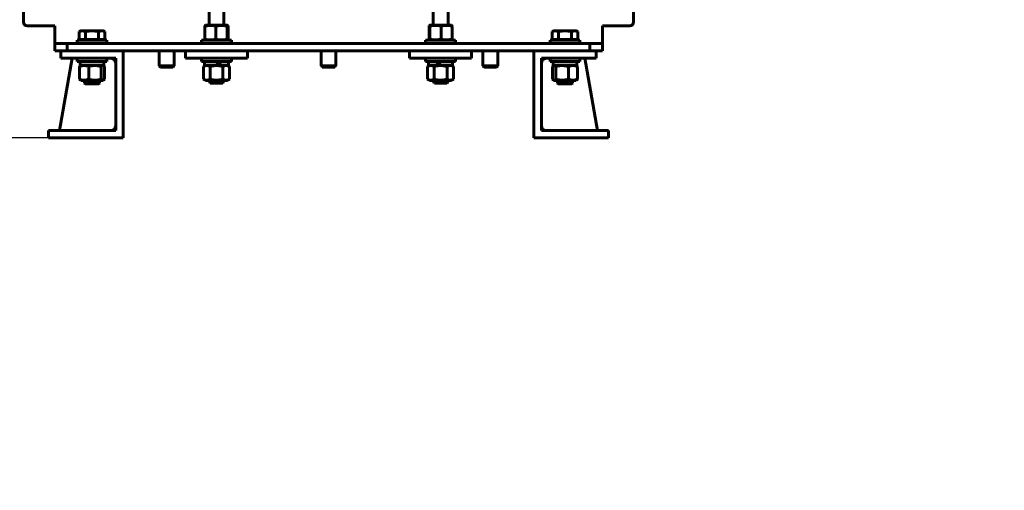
# Model space of a CAD drawing. Header units: millimetres. Extents: x 0 to 297, y 0 to 420.
# Tile 2 of 16: x 99 to 297, y 0 to 95. Entities that reach past the tile are written whole.
import ezdxf

# ---------------------------------------------------------------- set-up
doc = ezdxf.new("R2010")
doc.units = ezdxf.units.MM
doc.linetypes.add('K5LT_BASIC', pattern=[0])
doc.linetypes.add('K5LT_THIN', pattern=[0])
doc.layers.add('Системный слой', color=7, linetype='Continuous')
doc.styles.add('KDIMTEXTSTYLE', font='GOST_AU.SHX', dxfattribs={"width": 0.96, "oblique": 15, "height": 5})
doc.dimstyles.new('KDIMSTYLE (0.25)', dxfattribs={"dimtxt": 5, "dimasz": 1, "dimexe": 2, "dimexo": 0, "dimgap": 1, "dimtad": 1, "dimlfac": 4, "dimtxsty": 'KDIMTEXTSTYLE', "dimsah": 1, "dimcen": 0, "dimdle": 1, "dimadec": 0, "dimazin": 0, "dimtfac": 0.667, "dimtmove": 0, "dimatfit": 3, "dimfxl": 1, "dimtvp": 1, "dimtolj": 1, "dimtzin": 0, "dimarcsym": 0})

# ---------------------------------------------------------------- blocks, each defined once
blk = doc.blocks.new('U22')
at = {"layer": 'Системный слой', "color": 150, "linetype": 'K5LT_BASIC', "lineweight": 60, "true_color": 0x0080ff}
for p, q in [((137.27, 182.85), (137.27, 200.76)), ((137.27, 93.44), (137.27, 181.35)), ((137.27, 82.01), (137.27, 82.31))]:
    blk.add_line(p, q, dxfattribs=at)
blk = doc.blocks.new('U23')
at = {"layer": 'Системный слой', "color": 150, "linetype": 'K5LT_BASIC', "lineweight": 60, "true_color": 0x0080ff}
for p, q in [((140.27, 182.85), (140.27, 200.76)), ((140.27, 93.44), (140.27, 181.35)), ((140.27, 82.01), (140.27, 82.31))]:
    blk.add_line(p, q, dxfattribs=at)
blk = doc.blocks.new('U24')
at = {"layer": 'Системный слой', "color": 150, "linetype": 'K5LT_BASIC', "lineweight": 60, "true_color": 0x0080ff}
for p, q in [((139.19, 85.36), (136.38, 85.36)), ((141.15, 85.36), (139.62, 85.36))]:
    blk.add_line(p, q, dxfattribs=at)
blk = doc.blocks.new('U31')
at = {"layer": 'Системный слой', "color": 150, "linetype": 'K5LT_BASIC', "lineweight": 60, "true_color": 0x0080ff}
for p, q in [((206.26, 85.11), (206.32, 85.17)), ((206.32, 85.17), (206.38, 85.22)), ((206.38, 85.22), (206.44, 85.26)), ((206.44, 85.26), (206.6, 85.31)), ((206.6, 85.31), (206.76, 85.25)), ((206.76, 85.25), (206.93, 85.11)), ((206.93, 85.11), (206.93, 85.11))]:
    blk.add_line(p, q, dxfattribs=at)
blk = doc.blocks.new('U32')
at = {"layer": 'Системный слой', "color": 150, "linetype": 'K5LT_BASIC', "lineweight": 60, "true_color": 0x0080ff}
for p, q in [((206.3, 82.52), (206.26, 82.57)), ((206.36, 82.46), (206.3, 82.52)), ((206.39, 82.44), (206.36, 82.46)), ((206.41, 82.43), (206.39, 82.44)), ((206.42, 82.43), (206.41, 82.43)), ((206.42, 82.42), (206.42, 82.43)), ((206.44, 82.41), (206.42, 82.42)), ((206.42, 82.42), (206.42, 82.42)), ((206.46, 82.4), (206.44, 82.41)), ((206.48, 82.39), (206.46, 82.4)), ((206.5, 82.38), (206.48, 82.39)), ((206.51, 82.38), (206.5, 82.38)), ((206.5, 82.38), (206.5, 82.38)), ((206.55, 82.37), (206.51, 82.38)), ((206.51, 82.38), (206.51, 82.38)), ((206.51, 82.38), (206.51, 82.38)), ((206.57, 82.37), (206.55, 82.37)), ((206.58, 82.37), (206.57, 82.37)), ((206.59, 82.37), (206.58, 82.37)), ((206.66, 82.37), (206.59, 82.37)), ((206.59, 82.37), (206.59, 82.37)), ((206.71, 82.39), (206.66, 82.37)), ((206.74, 82.41), (206.71, 82.39)), ((206.75, 82.41), (206.74, 82.41)), ((206.76, 82.42), (206.75, 82.41)), ((206.77, 82.42), (206.76, 82.42)), ((206.76, 82.42), (206.76, 82.42)), ((206.93, 82.57), (206.77, 82.42))]:
    blk.add_line(p, q, dxfattribs=at)
blk = doc.blocks.new('U33')
at = {"layer": 'Системный слой', "color": 150, "linetype": 'K5LT_BASIC', "lineweight": 60, "true_color": 0x0080ff}
for p, q in [((181.45, 93.18), (181.47, 93.28)), ((181.47, 93.28), (181.49, 93.35)), ((181.49, 93.35), (181.51, 93.38)), ((181.51, 93.38), (181.52, 93.38)), ((181.52, 93.38), (181.55, 93.35)), ((181.55, 93.35), (181.58, 93.26)), ((181.58, 93.26), (181.59, 93.18))]:
    blk.add_line(p, q, dxfattribs=at)
blk = doc.blocks.new('U34')
at = {"layer": 'Системный слой', "color": 150, "linetype": 'K5LT_BASIC', "lineweight": 60, "true_color": 0x0080ff}
for p, q in [((181.46, 90.6), (181.45, 90.64)), ((181.48, 90.51), (181.46, 90.6)), ((181.5, 90.46), (181.48, 90.51)), ((181.51, 90.44), (181.5, 90.46)), ((181.54, 90.46), (181.51, 90.44)), ((181.57, 90.53), (181.54, 90.46)), ((181.59, 90.64), (181.57, 90.53))]:
    blk.add_line(p, q, dxfattribs=at)
blk = doc.blocks.new('U40')
at = {"layer": 'Системный слой', "color": 150, "linetype": 'K5LT_BASIC', "lineweight": 60, "true_color": 0x0080ff}
for p, q in [((207.27, 81.79), (208.77, 81.79)), ((208.77, 81.79), (210.27, 81.79))]:
    blk.add_line(p, q, dxfattribs=at)
blk = doc.blocks.new('U41')
at = {"layer": 'Системный слой', "color": 150, "linetype": 'K5LT_BASIC', "lineweight": 60, "true_color": 0x0080ff}
for p, q in [((208.77, 81.64), (207.42, 81.64)), ((210.12, 81.64), (208.77, 81.64))]:
    blk.add_line(p, q, dxfattribs=at)
blk = doc.blocks.new('U45')
at = {"layer": 'Системный слой', "color": 150, "linetype": 'K5LT_BASIC', "lineweight": 60, "true_color": 0x0080ff}
for p, q in [((115.29, 82.31), (111.61, 82.31)), ((115.92, 82.31), (115.29, 82.31))]:
    blk.add_line(p, q, dxfattribs=at)
blk = doc.blocks.new('U46')
at = {"layer": 'Системный слой', "color": 150, "linetype": 'K5LT_BASIC', "lineweight": 60, "true_color": 0x0080ff}
for p, q in [((115.6, 82.56), (115.6, 82.57)), ((115.77, 82.42), (115.6, 82.56)), ((115.93, 82.37), (115.77, 82.42)), ((116.1, 82.41), (115.93, 82.37)), ((116.16, 82.45), (116.1, 82.41)), ((116.22, 82.51), (116.16, 82.45)), ((116.28, 82.57), (116.22, 82.51))]:
    blk.add_line(p, q, dxfattribs=at)
blk = doc.blocks.new('U47')
at = {"layer": 'Системный слой', "color": 150, "linetype": 'K5LT_BASIC', "lineweight": 60, "true_color": 0x0080ff}
for p, q in [((115.6, 85.11), (115.76, 85.25)), ((115.76, 85.25), (115.77, 85.26)), ((115.77, 85.26), (115.77, 85.26)), ((115.77, 85.26), (115.78, 85.26)), ((115.78, 85.26), (115.79, 85.27)), ((115.79, 85.27), (115.82, 85.28)), ((115.82, 85.28), (115.88, 85.3)), ((115.88, 85.3), (115.94, 85.31)), ((115.94, 85.31), (115.94, 85.31)), ((115.94, 85.31), (115.95, 85.31)), ((115.95, 85.31), (115.96, 85.31)), ((115.96, 85.31), (115.98, 85.31)), ((115.98, 85.31), (116.02, 85.3)), ((116.02, 85.3), (116.02, 85.29)), ((116.02, 85.29), (116.03, 85.29)), ((116.03, 85.29), (116.03, 85.29)), ((116.03, 85.29), (116.04, 85.29)), ((116.04, 85.29), (116.05, 85.29)), ((116.05, 85.29), (116.07, 85.27)), ((116.07, 85.27), (116.1, 85.26)), ((116.1, 85.26), (116.11, 85.25)), ((116.11, 85.25), (116.11, 85.25)), ((116.11, 85.25), (116.12, 85.25)), ((116.12, 85.25), (116.12, 85.25)), ((116.12, 85.25), (116.14, 85.23)), ((116.14, 85.23), (116.17, 85.21)), ((116.17, 85.21), (116.23, 85.16)), ((116.23, 85.16), (116.28, 85.11))]:
    blk.add_line(p, q, dxfattribs=at)
blk = doc.blocks.new('U60')
at = {"layer": 'Системный слой', "color": 150, "linetype": 'K5LT_BASIC', "lineweight": 60, "true_color": 0x0080ff}
for p, q in [((181.38, 85.36), (183.34, 85.36)), ((183.79, 85.36), (186.15, 85.36))]:
    blk.add_line(p, q, dxfattribs=at)
blk = doc.blocks.new('U101')
at = {"layer": 'Системный слой', "color": 150, "linetype": 'K5LT_BASIC', "lineweight": 60, "true_color": 0x0080ff}
for p, q in [((182.27, 200.76), (182.27, 182.85)), ((182.27, 181.35), (182.27, 179.24)), ((182.27, 177.7), (182.27, 93.44)), ((182.27, 82.31), (182.27, 82.01))]:
    blk.add_line(p, q, dxfattribs=at)
blk = doc.blocks.new('U102')
at = {"layer": 'Системный слой', "color": 150, "linetype": 'K5LT_BASIC', "lineweight": 60, "true_color": 0x0080ff}
for p, q in [((185.27, 200.76), (185.27, 182.85)), ((185.27, 181.35), (185.27, 179.14)), ((185.27, 177.64), (185.27, 93.44)), ((185.27, 82.31), (185.27, 82.01))]:
    blk.add_line(p, q, dxfattribs=at)
blk = doc.blocks.new('U103')
at = {"layer": 'Системный слой', "color": 150, "linetype": 'K5LT_BASIC', "lineweight": 60, "true_color": 0x0080ff}
for p, q in [((183.71, 81.76), (182.52, 81.76)), ((185.02, 81.76), (183.71, 81.76))]:
    blk.add_line(p, q, dxfattribs=at)
blk = doc.blocks.new('U104')
at = {"layer": 'Системный слой', "color": 150, "linetype": 'K5LT_BASIC', "lineweight": 60, "true_color": 0x0080ff}
for p, q in [((140.96, 90.57), (140.94, 90.64)), ((140.98, 90.48), (140.96, 90.57)), ((141.01, 90.44), (140.98, 90.48)), ((141.02, 90.44), (141.01, 90.44)), ((141.04, 90.48), (141.02, 90.44)), ((141.06, 90.54), (141.04, 90.48)), ((141.08, 90.64), (141.06, 90.54))]:
    blk.add_line(p, q, dxfattribs=at)
blk = doc.blocks.new('U105')
at = {"layer": 'Системный слой', "color": 150, "linetype": 'K5LT_BASIC', "lineweight": 60, "true_color": 0x0080ff}
for p, q in [((136.61, 93.44), (140.57, 93.44)), ((140.57, 93.44), (140.92, 93.44))]:
    blk.add_line(p, q, dxfattribs=at)
blk = doc.blocks.new('U106')
at = {"layer": 'Системный слой', "color": 150, "linetype": 'K5LT_BASIC', "lineweight": 60, "true_color": 0x0080ff}
for p, q in [((140.94, 93.18), (140.97, 93.3)), ((140.97, 93.3), (140.99, 93.37)), ((140.99, 93.37), (141.02, 93.38)), ((141.02, 93.38), (141.03, 93.37)), ((141.03, 93.37), (141.05, 93.31)), ((141.05, 93.31), (141.08, 93.22)), ((141.08, 93.22), (141.08, 93.18))]:
    blk.add_line(p, q, dxfattribs=at)
blk = doc.blocks.new('KDIMARROW_01')
at = {"layer": 'Системный слой'}
blk.add_hatch(color=0, dxfattribs=at).paths.add_polyline_path([(-5, -0.66), (0, 0), (-5, 0.66), (-4.5, 0)])
at = {"layer": 'Системный слой', "color": 0, "linetype": 'K5LT_THIN', "lineweight": 18}
for p, q in [((-4.5, 0), (-5, 0.66)), ((-5, 0.66), (0, 0)), ((0, 0), (-5, -0.66)), ((-5, -0.66), (-4.5, 0)), ((0, 0), (-1, 0))]:
    blk.add_line(p, q, dxfattribs=at)

msp = doc.modelspace()

# ---------------------------------------------------------------- linework, layer by layer
at = {"layer": 'Системный слой', "color": 150, "linetype": 'K5LT_BASIC', "lineweight": 60, "true_color": 0x0080ff}
for p, q in [((100.0158, 94.0128), (100.0158, 105.0128)), ((222.5158, 105.0128), (222.5158, 94.0128)), ((100.7658, 93.2628), (106.2658, 93.2628)), ((106.2658, 90.0128), (106.2658, 93.2628)), ((136.4477, 93.1827), (136.4477, 90.6429)), ((136.6096, 93.4378), (136.5123, 93.3817)), ((138.6227, 93.1827), (138.6227, 90.6429)), ((140.9221, 93.4378), (141.0193, 93.3817)), ((140.9408, 93.1827), (140.9408, 90.6429)), ((141.0839, 93.1827), (141.0839, 90.6429)), ((181.4477, 90.6429), (181.4477, 93.1827)), ((181.6096, 93.4378), (181.5124, 93.3817)), ((181.5908, 90.6429), (181.5908, 93.1827)), ((185.9221, 93.4378), (181.6096, 93.4378)), ((183.9089, 90.6429), (183.9089, 93.1827)), ((185.9221, 93.4378), (186.0192, 93.3817)), ((186.0839, 90.6429), (186.0839, 93.1827)), ((216.2658, 90.0128), (216.2658, 93.2628)), ((221.7658, 93.2628), (216.2658, 93.2628)), ((111.5158, 92.2628), (111.1677, 92.1361)), ((111.1677, 90.5378), (111.1677, 92.1361)), ((111.8172, 92.2628), (111.5158, 92.2628)), ((113.7658, 92.2628), (111.8172, 92.2628)), ((112.4668, 90.5378), (112.4668, 92.1361)), ((115.7144, 92.2628), (113.7658, 92.2628)), ((115.0648, 90.5378), (115.0648, 92.1361)), ((116.0158, 92.2628), (115.7144, 92.2628)), ((116.0158, 92.2628), (116.3639, 92.1361)), ((116.3639, 90.5378), (116.3639, 92.1361)), ((206.5158, 92.2628), (206.1677, 92.1361)), ((206.1677, 90.5378), (206.1677, 92.1361)), ((206.8172, 92.2628), (206.5158, 92.2628)), ((208.7658, 92.2628), (206.8172, 92.2628)), ((207.4668, 90.5378), (207.4668, 92.1361)), ((208.7658, 92.2628), (210.7144, 92.2628)), ((210.0648, 90.5378), (210.0648, 92.1361)), ((211.0158, 92.2628), (210.7144, 92.2628)), ((211.0158, 92.2628), (211.3639, 92.1361)), ((211.3639, 90.5378), (211.3639, 92.1361)), ((106.2658, 89.7628), (106.2658, 90.0128)), ((106.2658, 89.7628), (108.7658, 89.7628)), ((106.2658, 88.2628), (106.2658, 89.7628)), ((108.7658, 89.7628), (108.7658, 88.2628)), ((108.7658, 89.7628), (213.7658, 89.7628)), ((110.7658, 89.7628), (110.7658, 90.3878)), ((110.7658, 90.3878), (116.7658, 90.3878)), ((112.4668, 90.5378), (111.1677, 90.5378)), ((111.7071, 90.3878), (111.5571, 90.5378)), ((115.0648, 90.5378), (112.4668, 90.5378)), ((116.3639, 90.5378), (115.0648, 90.5378)), ((115.8246, 90.3878), (115.9746, 90.5378)), ((116.7658, 89.7628), (116.7658, 90.3878)), ((135.7658, 89.7628), (135.7658, 90.3878)), ((135.7658, 90.3878), (141.7658, 90.3878)), ((136.6096, 90.3878), (136.5124, 90.4439)), ((140.9221, 90.3878), (141.0192, 90.4439)), ((141.7658, 89.7628), (141.7658, 90.3878)), ((180.7658, 90.3878), (180.7658, 89.7628)), ((186.7658, 90.3878), (180.7658, 90.3878)), ((181.6096, 90.3878), (181.5123, 90.4439)), ((185.9221, 90.3878), (186.0193, 90.4439)), ((186.7658, 90.3878), (186.7658, 89.7628)), ((205.7658, 90.3878), (205.7658, 89.7628)), ((211.7658, 90.3878), (205.7658, 90.3878)), ((207.4668, 90.5378), (206.1677, 90.5378)), ((206.7071, 90.3878), (206.5571, 90.5378)), ((210.0648, 90.5378), (207.4668, 90.5378)), ((211.3639, 90.5378), (210.0648, 90.5378)), ((210.8246, 90.3878), (210.9746, 90.5378)), ((211.7658, 90.3878), (211.7658, 89.7628)), ((213.7658, 88.2628), (213.7658, 89.7628)), ((213.7658, 89.7628), (216.2658, 89.7628)), ((216.2658, 90.0128), (216.2658, 89.7628)), ((216.2658, 89.7628), (216.2658, 88.2628)), ((107.5158, 88.2628), (106.2658, 88.2628)), ((107.5158, 88.2628), (120.0158, 88.2628)), ((107.5158, 86.7628), (107.5158, 88.2628)), ((120.0158, 88.2628), (202.5158, 88.2628)), ((120.0158, 70.7628), (120.0158, 88.2628)), ((127.2658, 85.2628), (127.2658, 88.2628)), ((130.2658, 85.2628), (130.2658, 88.2628)), ((132.5158, 88.2628), (145.0158, 88.2628)), ((132.5158, 88.2628), (132.5158, 86.7628)), ((145.0158, 88.2628), (145.0158, 86.7628)), ((159.7658, 85.2628), (159.7658, 88.2628)), ((162.7658, 85.2628), (162.7658, 88.2628)), ((177.5158, 86.7628), (177.5158, 88.2628)), ((190.0158, 88.2628), (177.5158, 88.2628)), ((190.0158, 86.7628), (190.0158, 88.2628)), ((192.2658, 85.2628), (192.2658, 88.2628)), ((195.2658, 85.2628), (195.2658, 88.2628)), ((215.0158, 88.2628), (202.5158, 88.2628)), ((202.5158, 88.2628), (202.5158, 70.7628)), ((216.2658, 88.2628), (215.0158, 88.2628)), ((215.0158, 88.2628), (215.0158, 86.7628)), ((107.2658, 72.2628), (109.7658, 86.7628)), ((118.5158, 86.7628), (107.5158, 86.7628)), ((110.7658, 86.7628), (110.7658, 86.1378)), ((116.7658, 86.1378), (110.7658, 86.1378)), ((111.2558, 82.5679), (111.2558, 85.1077)), ((111.3783, 86.1378), (111.3783, 85.4352)), ((116.1533, 85.3628), (111.3787, 85.3628)), ((111.6096, 85.3628), (111.436, 85.2626)), ((113.0918, 82.5679), (113.0918, 85.1077)), ((115.6018, 82.5679), (115.6018, 85.1077)), ((115.9221, 85.3628), (116.0956, 85.2626)), ((116.1533, 86.1378), (116.1533, 85.3628)), ((116.2758, 82.5679), (116.2758, 85.1077)), ((116.7658, 86.7628), (116.7658, 86.1378)), ((118.5158, 72.2628), (118.5158, 86.7628)), ((127.5158, 85.0128), (127.2658, 85.2628)), ((127.2658, 85.2628), (130.2658, 85.2628)), ((130.0158, 85.0128), (130.2658, 85.2628)), ((132.5158, 86.7628), (145.0158, 86.7628)), ((135.7658, 86.7628), (135.7658, 86.1378)), ((141.7658, 86.1378), (135.7658, 86.1378)), ((136.6096, 85.3628), (136.1677, 85.1077)), ((136.1677, 82.5679), (136.1677, 85.1077)), ((136.3783, 86.1378), (136.3783, 85.3628)), ((137.4668, 82.5679), (137.4668, 85.1077)), ((139.5813, 85.3628), (139.1905, 85.3628)), ((139.6233, 85.3628), (139.5813, 85.3628)), ((140.0648, 82.5679), (140.0648, 85.1077)), ((140.9221, 85.3628), (141.3639, 85.1077)), ((141.1533, 86.1378), (141.1533, 85.3628)), ((141.3639, 82.5679), (141.3639, 85.1077)), ((141.7658, 86.7628), (141.7658, 86.1378)), ((160.0158, 85.0128), (159.7658, 85.2628)), ((159.7658, 85.2628), (162.7658, 85.2628)), ((162.5158, 85.0128), (162.7658, 85.2628)), ((190.0158, 86.7628), (177.5158, 86.7628)), ((180.7658, 86.1378), (180.7658, 86.7628)), ((180.7658, 86.1378), (186.7658, 86.1378)), ((181.6096, 85.3628), (181.1677, 85.1077)), ((181.1677, 85.1077), (181.1677, 82.5679)), ((181.3783, 85.3628), (181.3783, 86.1378)), ((182.4668, 85.1077), (182.4668, 82.5679)), ((183.3411, 85.3628), (183.3822, 85.3628)), ((183.3822, 85.3628), (183.7889, 85.3628)), ((185.0648, 85.1077), (185.0648, 82.5679)), ((185.9221, 85.3628), (186.3639, 85.1077)), ((186.1533, 85.3628), (186.1533, 86.1378)), ((186.3639, 85.1077), (186.3639, 82.5679)), ((186.7658, 86.1378), (186.7658, 86.7628)), ((192.5158, 85.0128), (192.2658, 85.2628)), ((192.2658, 85.2628), (195.2658, 85.2628)), ((195.0158, 85.0128), (195.2658, 85.2628)), ((204.0158, 86.7628), (204.0158, 72.2628)), ((215.0158, 86.7628), (204.0158, 86.7628)), ((205.7658, 86.1378), (205.7658, 86.7628)), ((205.7658, 86.1378), (211.7658, 86.1378)), ((206.2558, 85.1077), (206.2558, 82.5679)), ((206.3783, 85.3628), (206.3783, 86.1378)), ((206.3783, 85.3628), (211.1533, 85.3628)), ((206.6096, 85.3628), (206.4361, 85.2626)), ((206.9298, 85.1077), (206.9298, 82.5679)), ((209.4398, 85.1077), (209.4398, 82.5679)), ((210.9221, 85.3628), (211.0956, 85.2626)), ((211.1533, 85.3628), (211.1533, 86.0654)), ((211.2758, 85.1077), (211.2758, 82.5679)), ((211.7658, 86.1378), (211.7658, 86.7628)), ((215.2658, 72.2628), (212.7658, 86.7628)), ((130.0158, 85.0128), (127.5158, 85.0128)), ((162.5158, 85.0128), (160.0158, 85.0128)), ((195.0158, 85.0128), (192.5158, 85.0128)), ((111.6096, 82.3128), (111.4361, 82.413)), ((112.2658, 81.7878), (112.2658, 82.3128)), ((112.4158, 81.6378), (112.2658, 81.7878)), ((112.2658, 81.7878), (115.2658, 81.7878)), ((115.1158, 81.6378), (112.4158, 81.6378)), ((115.1158, 81.6378), (115.2658, 81.7878)), ((115.2658, 81.7878), (115.2658, 82.3128)), ((115.9221, 82.3128), (116.0956, 82.413)), ((136.6096, 82.3128), (136.1677, 82.5679)), ((140.9221, 82.3128), (136.6096, 82.3128)), ((137.5158, 81.7628), (137.2658, 82.0128)), ((137.2658, 82.0128), (140.2658, 82.0128)), ((140.0158, 81.7628), (137.5158, 81.7628)), ((140.0158, 81.7628), (140.2658, 82.0128)), ((140.9221, 82.3128), (141.3639, 82.5679)), ((181.6096, 82.3128), (181.1677, 82.5679)), ((181.6096, 82.3128), (185.9221, 82.3128)), ((182.5158, 81.7628), (182.2658, 82.0128)), ((182.2658, 82.0128), (183.6947, 82.0128)), ((183.6947, 82.0128), (185.2658, 82.0128)), ((185.0158, 81.7628), (185.2658, 82.0128)), ((185.9221, 82.3128), (186.3639, 82.5679)), ((206.6096, 82.3128), (206.436, 82.413)), ((206.6096, 82.3128), (210.9221, 82.3128)), ((207.2658, 81.7878), (207.2658, 82.3128)), ((207.4158, 81.6378), (207.2658, 81.7878)), ((210.1158, 81.6378), (210.2658, 81.7878)), ((210.2658, 81.7878), (210.2658, 82.3128)), ((210.9221, 82.3128), (211.0956, 82.413)), ((105.0158, 72.2628), (118.5158, 72.2628)), ((105.0158, 70.7628), (105.0158, 72.2628)), ((204.0158, 72.2628), (217.5158, 72.2628)), ((217.5158, 72.2628), (217.5158, 70.7628)), ((120.0158, 70.7628), (105.0158, 70.7628)), ((202.5158, 70.7628), (217.5158, 70.7628))]:
    msp.add_line(p, q, dxfattribs=at)
for centre, radius, start, end in [((100.7658, 94.0128), 0.75, 180, 270), ((221.7658, 94.0128), 0.75, 270, 0), ((117.5158, 85.7628), 1, 0, 90), ((205.0158, 85.7628), 1, 90, 180), ((117.5158, 73.2628), 1, 270, 0), ((205.0158, 73.2628), 1, 180, 270)]:
    msp.add_arc(centre, radius, start, end, dxfattribs=at)
for centre, major_axis, ratio, start_param, end_param in [((113.7658, 86.1378), (-0.5939, -4.1218), 0.56102584, -1.3194184, -1.30160727), ((138.7658, 86.1378), (1.5979, -2.7902), 0.0774913, 1.24526964, 1.52644618), ((138.7658, 86.1378), (2.3659, -4.1312), 0.0774913, 1.33791925, 1.52644618), ((183.7658, 85.3628), (-2.3659, 4.1312), 0.0774913, 1.33791925, 1.52644618), ((183.7658, 85.3628), (-1.5979, 2.7902), 0.0774913, 1.24526964, 1.52644618), ((208.7658, 85.3628), (0.5939, 4.1218), 0.56102584, -1.3194184, -1.30160727)]:
    msp.add_ellipse(centre, major_axis=major_axis, ratio=ratio, start_param=start_param, end_param=end_param, dxfattribs=at)
for points, knots in [([(136.4477, 93.1827), (136.5849, 93.23), (136.7873, 93.29), (137.0364, 93.3404), (137.1926, 93.3634), (137.3316, 93.3773), (137.4543, 93.3833), (137.5746, 93.3841), (137.6965, 93.3801), (137.8389, 93.3682), (137.9694, 93.3505), (138.1382, 93.3206), (138.3524, 93.2701), (138.5307, 93.2144), (138.6227, 93.1827)], [0, 0, 0, 0, 2.88837868, 4.2258149, 5.15337531, 6.10472944, 7.07757381, 7.66062948, 8.55616131, 9.55524157, 10.55444918, 11.21851746, 13.01943696, 15, 15, 15, 15]), ([(136.5124, 93.3817), (136.508, 93.3792), (136.4983, 93.3681), (136.4794, 93.3242), (136.4622, 93.2563), (136.4504, 93.1972), (136.4477, 93.1827)], [0, 0, 0, 0, 1.39319539, 3.10719123, 6.08521507, 7, 7, 7, 7]), ([(138.6227, 93.1827), (138.7676, 93.2296), (138.981, 93.289), (139.2443, 93.3394), (139.4093, 93.3626), (139.5575, 93.3768), (139.6842, 93.3829), (139.8138, 93.3843), (139.9445, 93.3807), (140.101, 93.3686), (140.2305, 93.3523), (140.3844, 93.3276), (140.6149, 93.2804), (140.8163, 93.223), (140.9408, 93.1827)], [0, 0, 0, 0, 2.88146135, 4.20079178, 5.12203001, 6.07372951, 7.05485105, 7.55260487, 8.55366219, 9.54985404, 10.53994818, 11.03222822, 12.50819961, 15, 15, 15, 15]), ([(181.5908, 93.1827), (181.78, 93.2439), (181.9707, 93.2944), (182.3559, 93.3643), (182.5505, 93.3835), (182.8462, 93.3837), (182.9452, 93.379), (183.141, 93.3607), (183.2383, 93.3471), (183.5283, 93.2946), (183.7194, 93.244), (183.9089, 93.1827)], [0.0000002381, 0.0000002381, 0.0000002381, 0.0000002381, 0.0026241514, 0.0026241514, 0.0052480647, 0.0052480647, 0.0065600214, 0.0065600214, 0.007871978, 0.007871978, 0.0104958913, 0.0104958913, 0.0104958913, 0.0104958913]), ([(183.9089, 93.1827), (184.0847, 93.2433), (184.2628, 93.2938), (184.5352, 93.3466), (184.6271, 93.3604), (184.812, 93.379), (184.9042, 93.3837), (185.1799, 93.3837), (185.3625, 93.3648), (185.7258, 93.2949), (185.907, 93.2437), (186.0839, 93.1827)], [0.0038447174, 0.0038447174, 0.0038447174, 0.0038447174, 0.006467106, 0.006467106, 0.0077783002, 0.0077783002, 0.0090894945, 0.0090894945, 0.0117118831, 0.0117118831, 0.0143342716, 0.0143342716, 0.0143342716, 0.0143342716]), ([(186.0839, 93.1827), (186.0723, 93.2439), (186.0605, 93.2944), (186.0389, 93.3579), (186.0291, 93.3759), (186.0192, 93.3817)], [0.00000023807, 0.00000023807, 0.00000023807, 0.00000023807, 0.00262415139, 0.00262415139, 0.00476490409, 0.00476490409, 0.00476490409, 0.00476490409]), ([(111.1677, 92.1361), (111.276, 92.1755), (111.3842, 92.2075), (111.6007, 92.2512), (111.709, 92.2628), (111.8172, 92.2628)], [0.00000023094, 0.00000023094, 0.00000023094, 0.00000023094, 0.00259830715, 0.00259830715, 0.00519638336, 0.00519638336, 0.00519638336, 0.00519638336]), ([(111.8172, 92.2628), (111.9255, 92.2628), (112.0338, 92.2512), (112.2503, 92.2075), (112.3585, 92.1755), (112.4668, 92.1361)], [0.00519638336, 0.00519638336, 0.00519638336, 0.00519638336, 0.00779445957, 0.00779445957, 0.01039253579, 0.01039253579, 0.01039253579, 0.01039253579]), ([(112.4668, 92.1361), (112.6827, 92.1754), (112.8992, 92.2074), (113.3321, 92.2512), (113.5488, 92.2628), (113.7658, 92.2628)], [0.01873706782, 0.01873706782, 0.01873706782, 0.01873706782, 0.02135640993, 0.02135640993, 0.02397575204, 0.02397575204, 0.02397575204, 0.02397575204]), ([(113.7658, 92.2628), (113.9821, 92.2628), (114.1987, 92.2512), (114.6323, 92.2074), (114.8498, 92.1752), (115.0648, 92.1361)], [0.02397575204, 0.02397575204, 0.02397575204, 0.02397575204, 0.02658756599, 0.02658756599, 0.02919937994, 0.02919937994, 0.02919937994, 0.02919937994]), ([(115.0648, 92.1361), (115.1731, 92.1755), (115.2813, 92.2075), (115.4979, 92.2512), (115.6061, 92.2628), (115.7144, 92.2628)], [0.00000023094, 0.00000023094, 0.00000023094, 0.00000023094, 0.00259830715, 0.00259830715, 0.00519638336, 0.00519638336, 0.00519638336, 0.00519638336]), ([(115.7144, 92.2628), (115.8226, 92.2628), (115.9309, 92.2512), (116.1474, 92.2075), (116.2556, 92.1755), (116.3639, 92.1361)], [0.00519638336, 0.00519638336, 0.00519638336, 0.00519638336, 0.00779445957, 0.00779445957, 0.01039253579, 0.01039253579, 0.01039253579, 0.01039253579]), ([(206.1677, 92.1361), (206.276, 92.1755), (206.3842, 92.2075), (206.6007, 92.2512), (206.709, 92.2628), (206.8172, 92.2628)], [0.00000023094, 0.00000023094, 0.00000023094, 0.00000023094, 0.00259830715, 0.00259830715, 0.00519638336, 0.00519638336, 0.00519638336, 0.00519638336]), ([(206.8172, 92.2628), (206.9255, 92.2628), (207.0338, 92.2512), (207.2503, 92.2075), (207.3585, 92.1755), (207.4668, 92.1361)], [0.00519638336, 0.00519638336, 0.00519638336, 0.00519638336, 0.00779445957, 0.00779445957, 0.01039253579, 0.01039253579, 0.01039253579, 0.01039253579]), ([(207.4668, 92.1361), (207.6818, 92.1752), (207.8993, 92.2074), (208.3329, 92.2512), (208.5495, 92.2628), (208.7658, 92.2628)], [0.00883926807, 0.00883926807, 0.00883926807, 0.00883926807, 0.01145793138, 0.01145793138, 0.01407659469, 0.01407659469, 0.01407659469, 0.01407659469]), ([(208.7658, 92.2628), (208.9828, 92.2628), (209.1995, 92.2512), (209.6325, 92.2074), (209.8489, 92.1754), (210.0648, 92.1361)], [0.01407659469, 0.01407659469, 0.01407659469, 0.01407659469, 0.01670280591, 0.01670280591, 0.01932901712, 0.01932901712, 0.01932901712, 0.01932901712]), ([(210.0648, 92.1361), (210.1731, 92.1755), (210.2813, 92.2075), (210.4979, 92.2512), (210.6061, 92.2628), (210.7144, 92.2628)], [0.00000023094, 0.00000023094, 0.00000023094, 0.00000023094, 0.00259830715, 0.00259830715, 0.00519638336, 0.00519638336, 0.00519638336, 0.00519638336]), ([(210.7144, 92.2628), (210.8226, 92.2628), (210.9309, 92.2512), (211.1474, 92.2075), (211.2556, 92.1755), (211.3639, 92.1361)], [0.00519638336, 0.00519638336, 0.00519638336, 0.00519638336, 0.00779445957, 0.00779445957, 0.01039253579, 0.01039253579, 0.01039253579, 0.01039253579]), ([(138.6227, 90.6429), (138.4469, 90.5823), (138.2688, 90.5318), (137.9964, 90.4789), (137.9046, 90.4652), (137.7196, 90.4466), (137.6274, 90.4419), (137.3517, 90.4419), (137.1691, 90.4608), (136.8058, 90.5307), (136.6246, 90.5819), (136.4477, 90.6429)], [0.0038447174, 0.0038447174, 0.0038447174, 0.0038447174, 0.006467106, 0.006467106, 0.0077783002, 0.0077783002, 0.0090894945, 0.0090894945, 0.0117118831, 0.0117118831, 0.0143342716, 0.0143342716, 0.0143342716, 0.0143342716]), ([(136.4477, 90.6429), (136.4593, 90.5817), (136.4711, 90.5312), (136.4927, 90.4677), (136.5025, 90.4497), (136.5124, 90.4439)], [0.00000023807, 0.00000023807, 0.00000023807, 0.00000023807, 0.00262415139, 0.00262415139, 0.00476490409, 0.00476490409, 0.00476490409, 0.00476490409]), ([(140.9408, 90.6429), (140.7516, 90.5817), (140.5609, 90.5312), (140.1757, 90.4613), (139.9811, 90.4421), (139.6854, 90.4419), (139.5864, 90.4465), (139.3906, 90.4649), (139.2933, 90.4785), (139.0033, 90.531), (138.8122, 90.5816), (138.6227, 90.6429)], [0.0000002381, 0.0000002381, 0.0000002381, 0.0000002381, 0.0026241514, 0.0026241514, 0.0052480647, 0.0052480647, 0.0065600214, 0.0065600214, 0.007871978, 0.007871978, 0.0104958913, 0.0104958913, 0.0104958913, 0.0104958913]), ([(183.9089, 90.6429), (183.764, 90.596), (183.5506, 90.5366), (183.2873, 90.4862), (183.1223, 90.463), (182.9741, 90.4488), (182.8474, 90.4427), (182.7178, 90.4413), (182.5871, 90.4449), (182.4306, 90.457), (182.3011, 90.4733), (182.1472, 90.498), (181.9168, 90.5452), (181.7153, 90.6026), (181.5908, 90.6429)], [0, 0, 0, 0, 2.88146135, 4.20079178, 5.12203001, 6.07372951, 7.05485105, 7.55260487, 8.55366219, 9.54985404, 10.53994818, 11.03222822, 12.50819961, 15, 15, 15, 15]), ([(186.0839, 90.6429), (185.9467, 90.5955), (185.7443, 90.5356), (185.4952, 90.4852), (185.339, 90.4621), (185.2, 90.4483), (185.0773, 90.4423), (184.957, 90.4415), (184.8351, 90.4455), (184.6927, 90.4574), (184.5622, 90.4751), (184.3934, 90.505), (184.1792, 90.5554), (184.0009, 90.6112), (183.9089, 90.6429)], [0, 0, 0, 0, 2.88837868, 4.2258149, 5.15337531, 6.10472944, 7.07757381, 7.66062948, 8.55616131, 9.55524157, 10.55444918, 11.21851746, 13.01943696, 15, 15, 15, 15]), ([(186.0192, 90.4439), (186.0236, 90.4464), (186.0334, 90.4575), (186.0522, 90.5013), (186.0694, 90.5693), (186.0812, 90.6284), (186.0839, 90.6429)], [0, 0, 0, 0, 1.39319539, 3.10719123, 6.08521507, 7, 7, 7, 7]), ([(111.2558, 85.1077), (111.3717, 85.155), (111.5425, 85.215), (111.7528, 85.2654), (111.8846, 85.2884), (112.0019, 85.3023), (112.1055, 85.3083), (112.2071, 85.3091), (112.31, 85.3051), (112.4302, 85.2932), (112.5403, 85.2755), (112.6828, 85.2456), (112.8637, 85.1951), (113.0142, 85.1394), (113.0918, 85.1077)], [0, 0, 0, 0, 2.88837868, 4.2258149, 5.15337531, 6.10472944, 7.07757381, 7.66062948, 8.55616131, 9.55524157, 10.55444918, 11.21851746, 13.01943696, 15, 15, 15, 15]), ([(111.436, 85.2626), (111.3792, 85.2298), (111.3192, 85.1773), (111.2597, 85.112), (111.2558, 85.1077)], [0, 0, 0, 0, 4.67659824, 5, 5, 5, 5]), ([(113.0918, 85.1077), (113.2487, 85.1546), (113.4798, 85.214), (113.7649, 85.2644), (113.9435, 85.2876), (114.1039, 85.3018), (114.2411, 85.3079), (114.3815, 85.3093), (114.523, 85.3057), (114.6924, 85.2936), (114.8326, 85.2773), (114.9993, 85.2526), (115.1647, 85.2213), (115.3843, 85.1698), (115.5204, 85.132), (115.6018, 85.1077)], [0, 0, 0, 0, 3.07355877, 4.48084456, 5.46349868, 6.47864481, 7.52517445, 8.05611186, 9.12390634, 10.18651098, 11.2426114, 11.7677101, 13.34207958, 14.39686905, 16, 16, 16, 16]), ([(136.1677, 85.1077), (136.2489, 85.1546), (136.3685, 85.214), (136.5161, 85.2644), (136.6085, 85.2876), (136.6916, 85.3018), (136.7625, 85.3079), (136.8352, 85.3093), (136.9084, 85.3057), (136.9961, 85.2936), (137.0687, 85.2773), (137.1549, 85.2526), (137.2841, 85.2054), (137.397, 85.148), (137.4668, 85.1077)], [0, 0, 0, 0, 2.88146135, 4.20079178, 5.12203001, 6.07372951, 7.05485105, 7.55260487, 8.55366219, 9.54985404, 10.53994818, 11.03222822, 12.50819961, 15, 15, 15, 15]), ([(137.4668, 85.1077), (137.4869, 85.1135), (137.5276, 85.1251), (137.6097, 85.1475), (137.7124, 85.1738), (137.8365, 85.2028), (137.9928, 85.2352), (138.1809, 85.2674), (138.3465, 85.2872), (138.457, 85.2966), (138.5311, 85.3019), (138.7004, 85.3105), (138.9523, 85.3087), (139.2705, 85.28), (139.5211, 85.2393), (139.7208, 85.1973), (139.8538, 85.1652), (139.9682, 85.1351), (140.0326, 85.117), (140.0648, 85.1077)], [0.0092373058, 0.0092373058, 0.0092373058, 0.0092373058, 0.0094900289, 0.009742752, 0.0102481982, 0.0107536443, 0.0112590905, 0.0121470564, 0.0130350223, 0.0132578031, 0.0134805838, 0.0139261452, 0.0152908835, 0.0164985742, 0.0177062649, 0.0183274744, 0.0189486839, 0.0193508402, 0.0197529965, 0.0197529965, 0.0197529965, 0.0197529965]), ([(140.0648, 85.1077), (140.1461, 85.1546), (140.2657, 85.214), (140.4132, 85.2644), (140.5057, 85.2876), (140.5887, 85.3018), (140.6597, 85.3079), (140.7323, 85.3093), (140.8055, 85.3057), (140.8932, 85.2936), (140.9658, 85.2773), (141.0521, 85.2526), (141.1812, 85.2054), (141.2941, 85.148), (141.3639, 85.1077)], [0, 0, 0, 0, 2.88146135, 4.20079178, 5.12203001, 6.07372951, 7.05485105, 7.55260487, 8.55366219, 9.54985404, 10.53994818, 11.03222822, 12.50819961, 15, 15, 15, 15]), ([(181.1677, 85.1077), (181.2489, 85.1546), (181.3685, 85.214), (181.5161, 85.2644), (181.6085, 85.2876), (181.6916, 85.3018), (181.7625, 85.3079), (181.8352, 85.3093), (181.9084, 85.3057), (181.9961, 85.2936), (182.0687, 85.2773), (182.1549, 85.2526), (182.2841, 85.2054), (182.397, 85.148), (182.4668, 85.1077)], [0, 0, 0, 0, 2.88146135, 4.20079178, 5.12203001, 6.07372951, 7.05485105, 7.55260487, 8.55366219, 9.54985404, 10.53994818, 11.03222822, 12.50819961, 15, 15, 15, 15]), ([(182.4668, 85.1077), (182.4869, 85.1135), (182.5275, 85.125), (182.5889, 85.1418), (182.6503, 85.1579), (182.7734, 85.1888), (182.9129, 85.2197), (183.0513, 85.245), (183.1248, 85.2571), (183.1801, 85.2655), (183.2357, 85.2732), (183.2915, 85.2802), (183.3475, 85.2865), (183.4033, 85.292), (183.4591, 85.2968), (183.5151, 85.3008), (183.5711, 85.3039), (183.6368, 85.3067), (183.7117, 85.3086), (183.7965, 85.3089), (183.8812, 85.3073), (183.9624, 85.304), (184.0404, 85.2993), (184.1153, 85.2933), (184.1902, 85.286), (184.2648, 85.2773), (184.3394, 85.2673), (184.4388, 85.2523), (184.5383, 85.2347), (184.6383, 85.2146), (184.7135, 85.1983), (184.7887, 85.1809), (184.8556, 85.1644), (184.9141, 85.1494), (184.9643, 85.1359), (185.0146, 85.1221), (185.0481, 85.1125), (185.0648, 85.1077)], [0.0038447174, 0.0038447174, 0.0038447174, 0.0038447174, 0.0040984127, 0.0043521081, 0.0046058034, 0.0048594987, 0.0058742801, 0.0063189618, 0.0065413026, 0.0067636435, 0.0069859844, 0.0072083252, 0.0074306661, 0.007653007, 0.0078744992, 0.0080959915, 0.0083174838, 0.0085389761, 0.0088760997, 0.0092132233, 0.009550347, 0.0098874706, 0.0101873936, 0.0104873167, 0.0107872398, 0.0110871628, 0.0113870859, 0.0116870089, 0.0122868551, 0.0125919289, 0.0128970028, 0.0132020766, 0.0135071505, 0.0137139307, 0.013920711, 0.0141274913, 0.0143342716, 0.0143342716, 0.0143342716, 0.0143342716]), ([(185.0648, 85.1077), (185.1461, 85.1546), (185.2657, 85.214), (185.4132, 85.2644), (185.5057, 85.2876), (185.5887, 85.3018), (185.6597, 85.3079), (185.7323, 85.3093), (185.8055, 85.3057), (185.8932, 85.2936), (185.9658, 85.2773), (186.0521, 85.2526), (186.1812, 85.2054), (186.2941, 85.148), (186.3639, 85.1077)], [0, 0, 0, 0, 2.88146135, 4.20079178, 5.12203001, 6.07372951, 7.05485105, 7.55260487, 8.55366219, 9.54985404, 10.53994818, 11.03222822, 12.50819961, 15, 15, 15, 15]), ([(206.9298, 85.1077), (207.0868, 85.1546), (207.3178, 85.214), (207.6029, 85.2644), (207.7816, 85.2876), (207.942, 85.3018), (208.0791, 85.3079), (208.2195, 85.3093), (208.361, 85.3057), (208.5304, 85.2936), (208.6707, 85.2773), (208.8373, 85.2526), (209.0028, 85.2213), (209.2223, 85.1698), (209.3585, 85.132), (209.4398, 85.1077)], [0, 0, 0, 0, 3.07355877, 4.48084456, 5.46349868, 6.47864481, 7.52517445, 8.05611186, 9.12390634, 10.18651098, 11.2426114, 11.7677101, 13.34207958, 14.39686905, 16, 16, 16, 16]), ([(209.4398, 85.1077), (209.5044, 85.1341), (209.6201, 85.1777), (209.7556, 85.2194), (209.8613, 85.2473), (209.954, 85.2684), (210.069, 85.2885), (210.1882, 85.3025), (210.3099, 85.3094), (210.4326, 85.3085), (210.5554, 85.2999), (210.6832, 85.2831), (210.8456, 85.2515), (211.0453, 85.1959), (211.198, 85.1395), (211.2758, 85.1077)], [0, 0, 0, 0, 1.75747546, 3.10798223, 3.57278008, 4.52111699, 5.51438016, 6.53895366, 7.58823147, 8.64502279, 9.70328815, 10.765137, 11.96222571, 13.93230002, 16, 16, 16, 16]), ([(211.2758, 85.1077), (211.2463, 85.1405), (211.1866, 85.2004), (211.1262, 85.2449), (211.0956, 85.2626)], [0, 0, 0, 0, 2.47246921, 5, 5, 5, 5]), ([(113.0918, 82.5679), (113.0273, 82.5415), (112.9115, 82.4979), (112.776, 82.4561), (112.6703, 82.4283), (112.5776, 82.4072), (112.4626, 82.387), (112.3434, 82.3731), (112.2217, 82.3662), (112.099, 82.3671), (111.9762, 82.3757), (111.8484, 82.3925), (111.686, 82.4241), (111.4863, 82.4796), (111.3336, 82.5361), (111.2558, 82.5679)], [0, 0, 0, 0, 1.75747546, 3.10798223, 3.57278008, 4.52111699, 5.51438016, 6.53895366, 7.58823147, 8.64502279, 9.70328815, 10.765137, 11.96222571, 13.93230002, 16, 16, 16, 16]), ([(111.2558, 82.5679), (111.2853, 82.5351), (111.345, 82.4751), (111.4054, 82.4307), (111.436, 82.413)], [0, 0, 0, 0, 2.47246921, 5, 5, 5, 5]), ([(115.6018, 82.5679), (115.4448, 82.521), (115.2138, 82.4616), (114.9287, 82.4112), (114.75, 82.388), (114.5896, 82.3738), (114.4525, 82.3677), (114.3121, 82.3663), (114.1706, 82.3699), (114.0012, 82.382), (113.8609, 82.3983), (113.6943, 82.423), (113.5288, 82.4543), (113.3093, 82.5058), (113.1731, 82.5436), (113.0918, 82.5679)], [0, 0, 0, 0, 3.07355877, 4.48084456, 5.46349868, 6.47864481, 7.52517445, 8.05611186, 9.12390634, 10.18651098, 11.2426114, 11.7677101, 13.34207958, 14.39686905, 16, 16, 16, 16]), ([(137.4668, 82.5679), (137.3855, 82.521), (137.266, 82.4616), (137.1184, 82.4112), (137.0259, 82.388), (136.9429, 82.3738), (136.8719, 82.3677), (136.7993, 82.3663), (136.7261, 82.3699), (136.6384, 82.382), (136.5658, 82.3983), (136.4795, 82.423), (136.3504, 82.4702), (136.2375, 82.5276), (136.1677, 82.5679)], [0, 0, 0, 0, 2.88146135, 4.20079178, 5.12203001, 6.07372951, 7.05485105, 7.55260487, 8.55366219, 9.54985404, 10.53994818, 11.03222822, 12.50819961, 15, 15, 15, 15]), ([(140.0648, 82.5679), (140.0447, 82.5621), (140.0041, 82.5506), (139.9427, 82.5338), (139.8813, 82.5177), (139.7582, 82.4868), (139.6187, 82.4559), (139.4803, 82.4306), (139.4068, 82.4185), (139.3515, 82.4101), (139.2959, 82.4024), (139.2401, 82.3953), (139.1841, 82.3891), (139.1283, 82.3835), (139.0725, 82.3788), (139.0165, 82.3748), (138.9605, 82.3716), (138.8948, 82.3688), (138.8199, 82.367), (138.7351, 82.3667), (138.6504, 82.3683), (138.5692, 82.3716), (138.4913, 82.3763), (138.4163, 82.3823), (138.3414, 82.3896), (138.2668, 82.3983), (138.1922, 82.4082), (138.0928, 82.4233), (137.9933, 82.4409), (137.8933, 82.461), (137.8181, 82.4773), (137.7429, 82.4947), (137.676, 82.5111), (137.6175, 82.5262), (137.5673, 82.5397), (137.517, 82.5535), (137.4835, 82.563), (137.4668, 82.5679)], [0.0038447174, 0.0038447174, 0.0038447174, 0.0038447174, 0.0040984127, 0.0043521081, 0.0046058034, 0.0048594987, 0.0058742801, 0.0063189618, 0.0065413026, 0.0067636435, 0.0069859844, 0.0072083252, 0.0074306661, 0.007653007, 0.0078744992, 0.0080959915, 0.0083174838, 0.0085389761, 0.0088760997, 0.0092132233, 0.009550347, 0.0098874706, 0.0101873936, 0.0104873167, 0.0107872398, 0.0110871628, 0.0113870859, 0.0116870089, 0.0122868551, 0.0125919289, 0.0128970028, 0.0132020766, 0.0135071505, 0.0137139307, 0.013920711, 0.0141274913, 0.0143342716, 0.0143342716, 0.0143342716, 0.0143342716]), ([(141.3639, 82.5679), (141.2827, 82.521), (141.1631, 82.4616), (141.0155, 82.4112), (140.9231, 82.388), (140.84, 82.3738), (140.7691, 82.3677), (140.6964, 82.3663), (140.6232, 82.3699), (140.5355, 82.382), (140.4629, 82.3983), (140.3767, 82.423), (140.2475, 82.4702), (140.1346, 82.5276), (140.0648, 82.5679)], [0, 0, 0, 0, 2.88146135, 4.20079178, 5.12203001, 6.07372951, 7.05485105, 7.55260487, 8.55366219, 9.54985404, 10.53994818, 11.03222822, 12.50819961, 15, 15, 15, 15]), ([(182.4668, 82.5679), (182.3855, 82.521), (182.266, 82.4616), (182.1184, 82.4112), (182.0259, 82.388), (181.9429, 82.3738), (181.8719, 82.3677), (181.7993, 82.3663), (181.7261, 82.3699), (181.6384, 82.382), (181.5658, 82.3983), (181.4795, 82.423), (181.3504, 82.4702), (181.2375, 82.5276), (181.1677, 82.5679)], [0, 0, 0, 0, 2.88146135, 4.20079178, 5.12203001, 6.07372951, 7.05485105, 7.55260487, 8.55366219, 9.54985404, 10.53994818, 11.03222822, 12.50819961, 15, 15, 15, 15]), ([(185.0648, 82.5679), (185.0447, 82.5621), (185.004, 82.5505), (184.9219, 82.5281), (184.8192, 82.5018), (184.6951, 82.4728), (184.5388, 82.4404), (184.3507, 82.4082), (184.1851, 82.3884), (184.0746, 82.379), (184.0005, 82.3737), (183.8312, 82.3651), (183.5793, 82.3669), (183.2611, 82.3956), (183.0105, 82.4363), (182.8109, 82.4783), (182.6778, 82.5104), (182.5634, 82.5405), (182.499, 82.5586), (182.4668, 82.5679)], [0.0092373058, 0.0092373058, 0.0092373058, 0.0092373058, 0.0094900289, 0.009742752, 0.0102481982, 0.0107536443, 0.0112590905, 0.0121470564, 0.0130350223, 0.0132578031, 0.0134805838, 0.0139261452, 0.0152908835, 0.0164985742, 0.0177062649, 0.0183274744, 0.0189486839, 0.0193508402, 0.0197529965, 0.0197529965, 0.0197529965, 0.0197529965]), ([(186.3639, 82.5679), (186.2827, 82.521), (186.1631, 82.4616), (186.0155, 82.4112), (185.9231, 82.388), (185.84, 82.3738), (185.7691, 82.3677), (185.6964, 82.3663), (185.6232, 82.3699), (185.5355, 82.382), (185.4629, 82.3983), (185.3767, 82.423), (185.2475, 82.4702), (185.1346, 82.5276), (185.0648, 82.5679)], [0, 0, 0, 0, 2.88146135, 4.20079178, 5.12203001, 6.07372951, 7.05485105, 7.55260487, 8.55366219, 9.54985404, 10.53994818, 11.03222822, 12.50819961, 15, 15, 15, 15]), ([(209.4398, 82.5679), (209.2829, 82.521), (209.0518, 82.4616), (208.7667, 82.4112), (208.5881, 82.388), (208.4277, 82.3738), (208.2905, 82.3677), (208.1501, 82.3663), (208.0086, 82.3699), (207.8392, 82.382), (207.699, 82.3983), (207.5323, 82.423), (207.3669, 82.4543), (207.1473, 82.5058), (207.0112, 82.5436), (206.9298, 82.5679)], [0, 0, 0, 0, 3.07355877, 4.48084456, 5.46349868, 6.47864481, 7.52517445, 8.05611186, 9.12390634, 10.18651098, 11.2426114, 11.7677101, 13.34207958, 14.39686905, 16, 16, 16, 16]), ([(211.2758, 82.5679), (211.1599, 82.5205), (210.9891, 82.4606), (210.7788, 82.4102), (210.647, 82.3871), (210.5297, 82.3733), (210.4261, 82.3673), (210.3245, 82.3665), (210.2216, 82.3705), (210.1014, 82.3824), (209.9913, 82.4001), (209.8488, 82.43), (209.6679, 82.4804), (209.5174, 82.5362), (209.4398, 82.5679)], [0, 0, 0, 0, 2.88837868, 4.2258149, 5.15337531, 6.10472944, 7.07757381, 7.66062948, 8.55616131, 9.55524157, 10.55444918, 11.21851746, 13.01943696, 15, 15, 15, 15]), ([(211.0956, 82.413), (211.1524, 82.4458), (211.2124, 82.4983), (211.2719, 82.5636), (211.2758, 82.5679)], [0, 0, 0, 0, 4.67659824, 5, 5, 5, 5])]:
    msp.add_open_spline(points, degree=3, knots=knots, dxfattribs=at)
for points in [[(139.1905, 85.3628), (139.0427, 85.6231), (138.8929, 85.8822), (138.7427, 86.1378)], [(183.3411, 86.1378), (183.489, 85.8775), (183.6387, 85.6184), (183.7889, 85.3628)]]:
    msp.add_rational_spline(points, [1, 0.997040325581, 0.997040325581, 1], degree=3, dxfattribs=at)

# ---------------------------------------------------------------- block references
at = {"layer": 'Системный слой'}
for name in ['U22', 'U23', 'U101', 'U102', 'U105', 'U106', 'U33', 'U104', 'U34', 'U47', 'U24', 'U60', 'U31', 'U45', 'U46', 'U103', 'U32', 'U40', 'U41']:
    msp.add_blockref(name, (0, 0), dxfattribs=at)

# ---------------------------------------------------------------- dimensions: what is measured, and where the dimension line sits
at = {"layer": 'Системный слой', "color": 7}
msp.add_linear_dim(base=(84.8283, 233.2628), p1=(105.0158, 70.7628), p2=(107.5158, 233.2628), angle=90, location=(84.8283, 152.0128), text='\\H5.0;\\W0.965;\\Q15;\\H5.0;\\W0.965;\\Q15;\\Q15;В', dimstyle='KDIMSTYLE (0.25)', override={"dimexo": 0, "dimblk1": 'KDIMARROW_01', "dimblk2": 'KDIMARROW_01', "dimse1": 0, "dimse2": 0, "dimclrt": 7, "dimtolj": 1}, dxfattribs=at).render()

doc.saveas('drawing.dxf')
